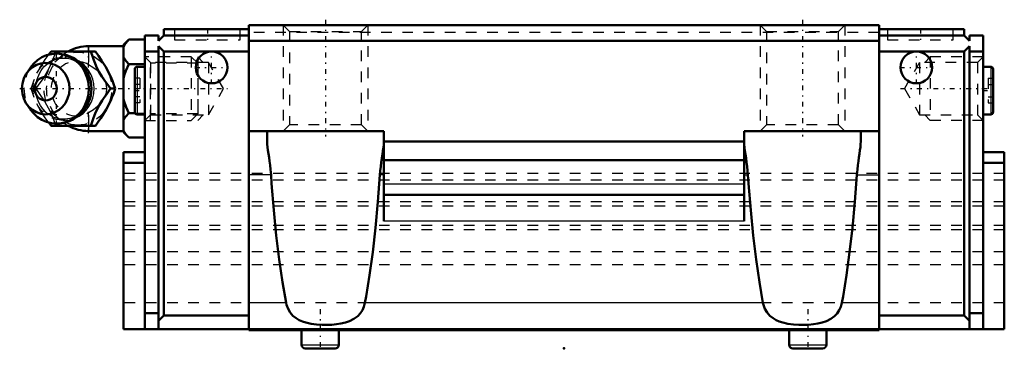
# Model space of a CAD drawing. Header units: millimetres. Extents: x -51.4 to 41.5, y -0.2 to 31.
import ezdxf

# ---------------------------------------------------------------- set-up
doc = ezdxf.new("R2010")
doc.units = ezdxf.units.MM
doc.linetypes.add('Center', pattern=[1.5, 0.45, -0.5, 0.05, -0.5])
doc.linetypes.add('Dashed', pattern=[2, 1, -1])
for name, color, linetype, lineweight in [('2d ConnectionPoints', 7, 'Continuous', 50), ('AM_0', 7, 'Continuous', 50), ('AM_4', 3, 'Continuous', 25), ('AM_5', 3, 'Continuous', 25), ('AM_7', 7, 'Center', 25), ('AM_9', 6, 'Dashed', 25)]:
    doc.layers.add(name, color=color, linetype=linetype, lineweight=lineweight)

# ---------------------------------------------------------------- blocks, each defined once
blk = doc.blocks.new('1_fiefkvbpb9iymaqo3sp0c6jte________0_in_HSR25C1SS_GK__BLOCK_1B_M6F__0')
at = {"layer": 'AM_0'}
for p, q in [((-41.051, 29.119), (-41.55, 28.62)), ((-41.051, 29.119), (-39.55, 29.119)), ((-48.629, 27.691), (-48.398, 28)), ((-48.398, 28), (-44.218, 28)), ((-41.55, 28.5), (-44.85, 28.5)), ((-41.55, 28.62), (-41.55, 20.38)), ((-50.353, 26.461), (-50.71, 25.941)), ((-41.051, 26.809), (-39.55, 26.809)), ((-42.777, 24.5), (-42.345, 24.5)), ((-50.71, 23.059), (-50.353, 22.539)), ((-41.051, 22.191), (-40.471, 22.191)), ((-48.398, 21), (-48.618, 21.294)), ((-48.398, 21), (-44.218, 21)), ((-44.85, 20.5), (-41.55, 20.5)), ((-41.55, 20.38), (-41.051, 19.881)), ((-41.051, 19.881), (-39.55, 19.881))]:
    blk.add_line(p, q, dxfattribs=at)
for points in [[(-41.051, 29.119), (-41.337, 28.797), (-41.455, 28.629), (-41.55, 28.458)], [(-44.651, 28), (-44.471, 27.454), (-44.367, 27.17), (-44.251, 26.878), (-44.067, 26.475), (-43.843, 26.054), (-43.596, 25.649), (-43.327, 25.25), (-43.054, 24.871), (-42.777, 24.5)], [(-42.345, 24.5), (-42.465, 24.859), (-42.605, 25.229), (-42.772, 25.625), (-42.964, 26.03), (-43.112, 26.311), (-43.269, 26.591), (-43.442, 26.878), (-43.623, 27.16), (-43.915, 27.586), (-44.218, 28)], [(-41.55, 27.471), (-41.494, 27.364), (-41.299, 27.083), (-41.051, 26.809)], [(-41.051, 26.809), (-41.337, 26.166), (-41.455, 25.83), (-41.55, 25.487)], [(-42.777, 24.5), (-43.182, 23.954), (-43.383, 23.67), (-43.578, 23.378), (-43.826, 22.975), (-44.053, 22.554), (-44.239, 22.149), (-44.397, 21.75), (-44.53, 21.371), (-44.651, 21)], [(-44.218, 21), (-43.955, 21.359), (-43.697, 21.729), (-43.441, 22.125), (-43.2, 22.53), (-43.046, 22.811), (-42.904, 23.091), (-42.77, 23.378), (-42.649, 23.66), (-42.485, 24.086), (-42.345, 24.5)], [(-41.55, 23.513), (-41.494, 23.3), (-41.299, 22.738), (-41.051, 22.191)], [(-41.051, 22.191), (-41.337, 21.869), (-41.455, 21.701), (-41.55, 21.529)], [(-41.55, 20.542), (-41.494, 20.436), (-41.299, 20.155), (-41.051, 19.881)]]:
    blk.add_lwpolyline(points, dxfattribs=at)
for centre, radius, start, end in [((-44.85, 24.5), 4, 90, 118.71336), ((-47.893, 24.5), 3.3, 270, 90), ((-44.85, 24.5), 4, 241.12061, 270)]:
    blk.add_arc(centre, radius, start, end, dxfattribs=at)
blk.add_ellipse((-47.893, 24.5), major_axis=(0, 3.3), ratio=0.927184, start_param=2.207257, end_param=7.217521, dxfattribs=at)
for major_axis in [(0, 2.424), (0, -1.117)]:
    blk.add_ellipse((-48.903, 24.5), major_axis=major_axis, ratio=0.927184, dxfattribs=at)
at = {"layer": 'AM_4'}
for p, q in [((-44.85, 28.5), (-44.85, 28.011)), ((-44.85, 21), (-44.85, 20.5))]:
    blk.add_line(p, q, dxfattribs=at)
blk.add_ellipse((-47.083, 24.5), major_axis=(0, 2.971), ratio=0.927184, start_param=3.499913, end_param=5.924864, dxfattribs=at)
at = {"layer": 'AM_5', "linetype": 'Dashed'}
for p, q in [((-39.007, 21.5), (-39.007, 27.5)), ((-34.55, 26.887), (-39.007, 26.887)), ((-34.55, 22.113), (-39.007, 22.113))]:
    blk.add_line(p, q, dxfattribs=at)
at = {"layer": 'AM_7'}
for p, q in [((-47.893, 21.035), (-47.893, 27.965)), ((-44.85, 20.3), (-44.85, 28.7)), ((-51.358, 24.5), (-31.76, 24.5))]:
    blk.add_line(p, q, dxfattribs=at)
at = {"layer": 'AM_9'}
for p, q in [((-44.85, 28.011), (-44.85, 21)), ((-35.163, 27.5), (-39.55, 27.5)), ((-34.55, 26.887), (-35.163, 27.5)), ((-35.163, 27.5), (-35.163, 21.5)), ((-34.55, 26.887), (-34.55, 22.113)), ((-50.271, 24.5), (-49.839, 24.5)), ((-44.603, 24.541), (-44.603, 24.5)), ((-44.603, 24.5), (-44.603, 24.441)), ((-40.471, 22.191), (-39.55, 22.191)), ((-39.55, 21.5), (-35.163, 21.5)), ((-35.163, 21.5), (-34.55, 22.113))]:
    blk.add_line(p, q, dxfattribs=at)
for points in [[(-47.965, 28), (-48.086, 27.641), (-48.225, 27.271), (-48.393, 26.875), (-48.585, 26.47), (-48.732, 26.189), (-48.89, 25.909), (-49.063, 25.622), (-49.244, 25.34), (-49.536, 24.914), (-49.839, 24.5)], [(-45.895, 22.013), (-45.983, 21.958), (-46.186, 21.85), (-46.398, 21.761), (-46.616, 21.693), (-46.84, 21.646), (-47.066, 21.621), (-47.294, 21.617), (-47.522, 21.635), (-47.748, 21.675), (-47.969, 21.737), (-48.185, 21.82), (-48.393, 21.923), (-48.592, 22.046), (-48.781, 22.187), (-48.958, 22.346), (-49.121, 22.521), (-49.27, 22.711), (-49.403, 22.914), (-49.52, 23.129), (-49.619, 23.354), (-49.7, 23.587), (-49.763, 23.828), (-49.806, 24.073), (-49.83, 24.322), (-49.834, 24.571), (-49.819, 24.821), (-49.784, 25.067), (-49.73, 25.309), (-49.657, 25.545), (-49.566, 25.773), (-49.457, 25.992), (-49.332, 26.199), (-49.191, 26.394), (-49.036, 26.574), (-48.867, 26.739), (-48.685, 26.888), (-48.493, 27.018), (-48.291, 27.13), (-48.081, 27.223), (-47.864, 27.295), (-47.641, 27.346), (-47.415, 27.376), (-47.187, 27.384), (-46.959, 27.37), (-46.733, 27.334), (-46.511, 27.276), (-46.294, 27.198), (-46.084, 27.098), (-45.883, 26.979), (-45.865, 26.967)], [(-49.586, 26.224), (-49.463, 26.446), (-49.214, 26.854), (-48.948, 27.25), (-48.675, 27.629), (-48.629, 27.691)], [(-45.865, 26.967), (-45.692, 26.841), (-45.513, 26.686), (-45.347, 26.514), (-45.207, 26.342)], [(-43.729, 25.873), (-44.061, 26.195), (-44.461, 26.504), (-44.85, 26.754)], [(-50.271, 24.5), (-50.154, 24.864), (-50.023, 25.237), (-49.96, 25.404)], [(-43.266, 25.167), (-43.447, 25.508), (-43.701, 25.841), (-43.729, 25.873)], [(-43.283, 23.795), (-43.168, 24.141), (-43.128, 24.49), (-43.163, 24.838), (-43.266, 25.167)], [(-49.985, 23.662), (-50.018, 23.75), (-50.151, 24.129), (-50.271, 24.5)], [(-49.839, 24.5), (-49.575, 24.141), (-49.318, 23.771), (-49.061, 23.375), (-48.82, 22.97), (-48.667, 22.689), (-48.525, 22.409), (-48.391, 22.122), (-48.27, 21.84), (-48.106, 21.414), (-47.965, 21)], [(-48.618, 21.294), (-48.67, 21.364), (-48.939, 21.737), (-49.199, 22.122), (-49.45, 22.531), (-49.627, 22.854)], [(-45.101, 22.807), (-45.132, 22.762), (-45.275, 22.57), (-45.433, 22.393), (-45.605, 22.231), (-45.788, 22.086), (-45.895, 22.013)], [(-44.85, 22.246), (-44.395, 22.542), (-44.005, 22.854), (-43.707, 23.152)]]:
    blk.add_lwpolyline(points, dxfattribs=at)
blk.add_arc((-44.85, 24.5), 4, 118.71336, 241.12061, dxfattribs=at)
for centre, major_axis in [((-45.868, 24.5), (0, -3.445)), ((-47.35, 24.5), (0, -2.965))]:
    blk.add_ellipse(centre, major_axis=major_axis, ratio=0.927184, dxfattribs=at)
for centre, major_axis, start_param, end_param in [((-47.083, 24.5), (0, 2.971), 5.924864, 7.157608), ((-45.998, 24.5), (0, -2.572), 2.639469, 6.785309), ((-47.893, 24.5), (0, 3.3), 0.934336, 2.207257), ((-47.083, 24.5), (0, 2.971), 2.166973, 3.499913)]:
    blk.add_ellipse(centre, major_axis=major_axis, ratio=0.927184, start_param=start_param, end_param=end_param, dxfattribs=at)
blk = doc.blocks.new('2_HSR25CSSB_M6F11_S_0_in_HSR25C1SS_GK__BLOCK_1B_M6F__0')
at = {"layer": 'AM_0'}
for p, q in [((-37.75, 30.1), (-29.75, 30.1)), ((-37.75, 29.5), (-37.75, 30.1)), ((-29.75, 30.5), (-29.75, 1.717)), ((29.75, 30.5), (-29.75, 30.5)), ((29.75, 30.5), (29.75, 1.717)), ((37.75, 30.1), (29.75, 30.1)), ((37.75, 29.5), (37.75, 30.1)), ((-38.25, 29.5), (-39.55, 29.5)), ((-39.55, 1.817), (-39.55, 29.5)), ((-38.25, 29), (-37.75, 29.5)), ((-38.25, 29.5), (-38.25, 29)), ((-29.75, 29.5), (-37.75, 29.5)), ((29.75, 29), (-29.75, 29)), ((29.75, 29.5), (37.75, 29.5)), ((38.25, 29), (37.75, 29.5)), ((38.25, 29.5), (39.55, 29.5)), ((38.25, 29.5), (38.25, 29)), ((39.55, 29.5), (39.55, 1.817)), ((-38.25, 28), (-39.55, 28)), ((-37.75, 28), (-38.25, 28.5)), ((-38.25, 28.5), (-38.25, 1.817)), ((-29.75, 28), (-37.75, 28)), ((-37.75, 28), (-37.75, 3.117)), ((29.75, 28), (37.75, 28)), ((37.75, 28), (38.25, 28.5)), ((37.75, 28), (37.75, 3.117)), ((38.25, 28.5), (38.25, 1.817)), ((38.25, 28), (39.55, 28)), ((-40.5, 26.329), (-40.5, 22.304)), ((-39.55, 26.567), (-40.263, 26.567)), ((40.263, 26.567), (39.55, 26.567)), ((40.5, 26.329), (40.5, 22.304)), ((-40.263, 22.067), (-39.55, 22.067)), ((39.55, 22.067), (40.263, 22.067)), ((-17, 20.5), (-29.75, 20.5)), ((-28, 20.5), (-28, 19.523)), ((-17, 20.5), (-17, 12.013)), ((17, 20.5), (17, 12.013)), ((17, 20.5), (29.75, 20.5)), ((28, 20.5), (28, 19.523)), ((-17.003, 19.383), (-17, 19.523)), ((17.003, 19.383), (17, 19.523)), ((17, 19.5), (-17, 19.5)), ((-41.55, 18.5), (-41.55, 1.817)), ((-41.55, 18.5), (-39.55, 18.5)), ((17, 17.768), (-17, 17.768)), ((41.55, 18.5), (39.55, 18.5)), ((41.55, 18.5), (41.55, 1.817)), ((-41.55, 17.5), (-39.55, 17.5)), ((41.55, 17.5), (39.55, 17.5)), ((17, 14.5), (-17, 14.5)), ((-39.55, 3.317), (-38.25, 3.317)), ((-38.25, 2.617), (-37.75, 3.117)), ((-29.75, 3.117), (-37.75, 3.117)), ((29.75, 3.117), (37.75, 3.117)), ((38.25, 2.617), (37.75, 3.117)), ((39.55, 3.317), (38.25, 3.317)), ((-41.55, 1.817), (41.55, 1.817)), ((29.75, 1.717), (-29.75, 1.717)), ((-24.759, 1.717), (-24.759, 0.352)), ((-21.241, 0.352), (-21.241, 1.717)), ((21.241, 1.717), (21.241, 0.352)), ((24.759, 0.352), (24.759, 1.717)), ((-24.407, 0), (-21.593, 0)), ((21.593, 0), (24.407, 0))]:
    blk.add_line(p, q, dxfattribs=at)
for points in [[(-28, 19.523), (-27.991, 19.27), (-27.966, 18.993), (-27.928, 18.683), (-27.881, 18.352), (-27.831, 18.014), (-27.78, 17.659), (-27.729, 17.281), (-27.685, 16.889), (-27.64, 16.356)], [(28, 19.523), (27.991, 19.27), (27.966, 18.993), (27.928, 18.683), (27.881, 18.352), (27.831, 18.014), (27.78, 17.659), (27.729, 17.281), (27.685, 16.889), (27.64, 16.356)], [(-17.36, 16.356), (-17.328, 16.761), (-17.285, 17.158), (-17.235, 17.554), (-17.181, 17.934), (-17.129, 18.286), (-17.081, 18.62), (-17.04, 18.942), (-17.011, 19.239), (-17.003, 19.383)], [(17.36, 16.356), (17.328, 16.761), (17.285, 17.158), (17.235, 17.554), (17.181, 17.934), (17.129, 18.286), (17.081, 18.62), (17.04, 18.942), (17.011, 19.239), (17.003, 19.383)], [(-26.22, 4.304), (-26.559, 6.26), (-26.867, 8.378), (-27.142, 10.643), (-27.381, 13.037), (-27.584, 15.543), (-27.64, 16.356)], [(-17.36, 16.356), (-17.55, 13.819), (-17.778, 11.388), (-18.042, 9.08), (-18.34, 6.913), (-18.669, 4.904), (-18.78, 4.304)], [(18.78, 4.304), (18.441, 6.26), (18.133, 8.378), (17.858, 10.643), (17.619, 13.037), (17.416, 15.543), (17.36, 16.356)], [(27.64, 16.356), (27.45, 13.819), (27.222, 11.388), (26.958, 9.08), (26.66, 6.913), (26.331, 4.904), (26.22, 4.304)], [(-18.78, 4.304), (-18.877, 3.938), (-19.026, 3.601), (-19.222, 3.304), (-19.46, 3.048), (-19.823, 2.78), (-20.234, 2.577), (-20.627, 2.444), (-21.041, 2.347), (-21.47, 2.282), (-21.917, 2.241), (-22.372, 2.223), (-22.826, 2.228), (-23.35, 2.262), (-23.865, 2.33), (-24.358, 2.44), (-24.682, 2.544), (-24.99, 2.677), (-25.275, 2.842), (-25.578, 3.084), (-25.835, 3.379), (-26.037, 3.728), (-26.179, 4.121), (-26.22, 4.304)], [(26.22, 4.304), (26.123, 3.938), (25.974, 3.601), (25.778, 3.304), (25.54, 3.048), (25.177, 2.78), (24.766, 2.577), (24.373, 2.444), (23.959, 2.347), (23.53, 2.282), (23.083, 2.241), (22.628, 2.223), (22.174, 2.228), (21.65, 2.262), (21.135, 2.33), (20.642, 2.44), (20.318, 2.544), (20.01, 2.677), (19.725, 2.842), (19.422, 3.084), (19.165, 3.379), (18.963, 3.728), (18.821, 4.121), (18.78, 4.304)]]:
    blk.add_lwpolyline(points, dxfattribs=at)
for centre in [(-33.25, 26.5), (33.25, 26.5)]:
    blk.add_circle(centre, 1.5, dxfattribs=at)
for centre, radius, start, end in [((-40.263, 26.329), 0.237, 90, 180), ((40.263, 26.329), 0.237, 360, 90), ((-40.263, 22.304), 0.237, 180, 270), ((40.263, 22.304), 0.237, 270, 0), ((-24.407, 0.352), 0.352, 180, 270), ((-21.593, 0.352), 0.352, 270, 0), ((21.593, 0.352), 0.352, 180, 270), ((24.407, 0.352), 0.352, 270, 360)]:
    blk.add_arc(centre, radius, start, end, dxfattribs=at)
at = {"layer": 'AM_4'}
for p, q in [((-40.263, 26.567), (-40.263, 22.067)), ((40.263, 26.567), (40.263, 22.067)), ((-27.64, 16.356), (-29.75, 16.356)), ((-17, 16.356), (-17.36, 16.356)), ((17, 16.356), (17.36, 16.356)), ((27.64, 16.356), (29.75, 16.356)), ((17, 15.5), (-17, 15.5)), ((17, 12.013), (-17, 12.013)), ((-26.22, 4.304), (-29.75, 4.304)), ((18.78, 4.304), (-18.78, 4.304)), ((29.75, 4.304), (26.22, 4.304)), ((-24.759, 0.352), (-21.241, 0.352)), ((21.241, 0.352), (24.759, 0.352))]:
    blk.add_line(p, q, dxfattribs=at)
at = {"layer": 'AM_5', "linetype": 'Dashed'}
for p, q in [((-26.5, 30.5), (-26.5, 20.5)), ((-18.5, 30.5), (-18.5, 20.5)), ((18.5, 30.5), (18.5, 20.5)), ((26.5, 30.5), (26.5, 20.5)), ((-34.05, 26.959), (-34.55, 27.5)), ((-34.55, 27.5), (-34.55, 21.5)), ((34.05, 26.959), (34.55, 27.5)), ((39.55, 27.5), (34.55, 27.5)), ((34.55, 27.5), (34.55, 21.5)), ((-34.05, 22.041), (-34.55, 21.5)), ((34.05, 22.041), (34.55, 21.5)), ((39.55, 21.5), (34.55, 21.5))]:
    blk.add_line(p, q, dxfattribs=at)
at = {"layer": 'AM_7'}
for p, q in [((-22.5, 31), (-22.5, 20)), ((22.5, 31), (22.5, 20)), ((-33.64, 30.15), (-33.64, 29.05)), ((33.64, 30.15), (33.64, 29.05)), ((-33.25, 24.925), (-33.25, 28.075)), ((33.25, 24.925), (33.25, 28.075)), ((-34.825, 26.5), (-31.675, 26.5)), ((31.675, 26.5), (34.825, 26.5)), ((-40.547, 24.317), (-39.502, 24.317)), ((31.76, 24.5), (39.921, 24.5)), ((39.502, 24.317), (40.547, 24.317)), ((-23, 3.694), (-23, -0.176)), ((23, 3.694), (23, -0.176))]:
    blk.add_line(p, q, dxfattribs=at)
at = {"layer": 'AM_9'}
for p, q in [((-36.74, 30.1), (-36.74, 29.1)), ((-30.54, 29.1), (-30.54, 30.1)), ((29.75, 29.8), (-29.75, 29.8)), ((-26.5, 30.5), (-25.9, 29.9)), ((-25.9, 29.9), (-25.9, 21.1)), ((-25.9, 29.9), (-19.1, 29.9)), ((-19.1, 29.9), (-18.5, 30.5)), ((-19.1, 21.1), (-19.1, 29.9)), ((18.5, 30.5), (19.1, 29.9)), ((19.1, 29.9), (19.1, 21.1)), ((19.1, 29.9), (25.9, 29.9)), ((25.9, 29.9), (26.5, 30.5)), ((25.9, 21.1), (25.9, 29.9)), ((30.54, 30.1), (30.54, 29.1)), ((36.74, 29.1), (36.74, 30.1)), ((-36.74, 29.1), (-30.54, 29.1)), ((30.54, 29.1), (36.74, 29.1)), ((-39.008, 26.959), (-39.55, 27.5)), ((-33.55, 26.959), (-39.008, 26.959)), ((-39.008, 26.959), (-39.008, 22.041)), ((-32.131, 24.5), (-33.55, 26.959)), ((-33.55, 26.959), (-33.55, 22.041)), ((33.55, 26.959), (32.131, 24.5)), ((39.008, 26.959), (33.55, 26.959)), ((33.55, 26.959), (33.55, 22.041)), ((39.55, 27.5), (39.008, 26.959)), ((39.008, 26.959), (39.008, 22.041)), ((-40.025, 25.472), (-40.5, 25.472)), ((-40.025, 25.472), (-40.025, 23.162)), ((40.025, 25.472), (40.5, 25.472)), ((40.025, 25.472), (40.025, 23.162)), ((-40.025, 24.894), (-40.5, 24.894)), ((-33.55, 22.041), (-32.131, 24.5)), ((32.131, 24.5), (33.55, 22.041)), ((40.025, 24.894), (40.5, 24.894)), ((-40.025, 23.74), (-40.5, 23.74)), ((40.025, 23.74), (40.5, 23.74)), ((-40.025, 23.162), (-40.5, 23.162)), ((40.025, 23.162), (40.5, 23.162)), ((-39.55, 21.5), (-39.008, 22.041)), ((-39.008, 22.041), (-33.55, 22.041)), ((33.55, 22.041), (39.008, 22.041)), ((39.008, 22.041), (39.55, 21.5)), ((-25.9, 21.1), (-26.5, 20.5)), ((-19.1, 21.1), (-25.9, 21.1)), ((-18.5, 20.5), (-19.1, 21.1)), ((19.1, 21.1), (18.5, 20.5)), ((25.9, 21.1), (19.1, 21.1)), ((26.5, 20.5), (25.9, 21.1)), ((41.55, 16.5), (-41.55, 16.5)), ((41.55, 15.877), (-41.55, 15.877)), ((41.55, 13.833), (-41.55, 13.833)), ((41.55, 13.41), (-41.55, 13.41)), ((41.55, 11.58), (-41.55, 11.58)), ((41.55, 11.171), (-41.55, 11.171)), ((41.55, 9.11), (-41.55, 9.11)), ((41.55, 7.88), (-41.55, 7.88)), ((41.55, 4.3), (-41.55, 4.3))]:
    blk.add_line(p, q, dxfattribs=at)

msp = doc.modelspace()

# ---------------------------------------------------------------- linework, layer by layer
at = {"layer": '2d ConnectionPoints'}
for p in [(-39.55, 24.5), (39.55, 24.5), (0, 0)]:
    msp.add_point(p, dxfattribs=at)

# ---------------------------------------------------------------- block references
for name in ['2_HSR25CSSB_M6F11_S_0_in_HSR25C1SS_GK__BLOCK_1B_M6F__0', '1_fiefkvbpb9iymaqo3sp0c6jte________0_in_HSR25C1SS_GK__BLOCK_1B_M6F__0']:
    msp.add_blockref(name, (0, 0))

doc.saveas('drawing.dxf')
